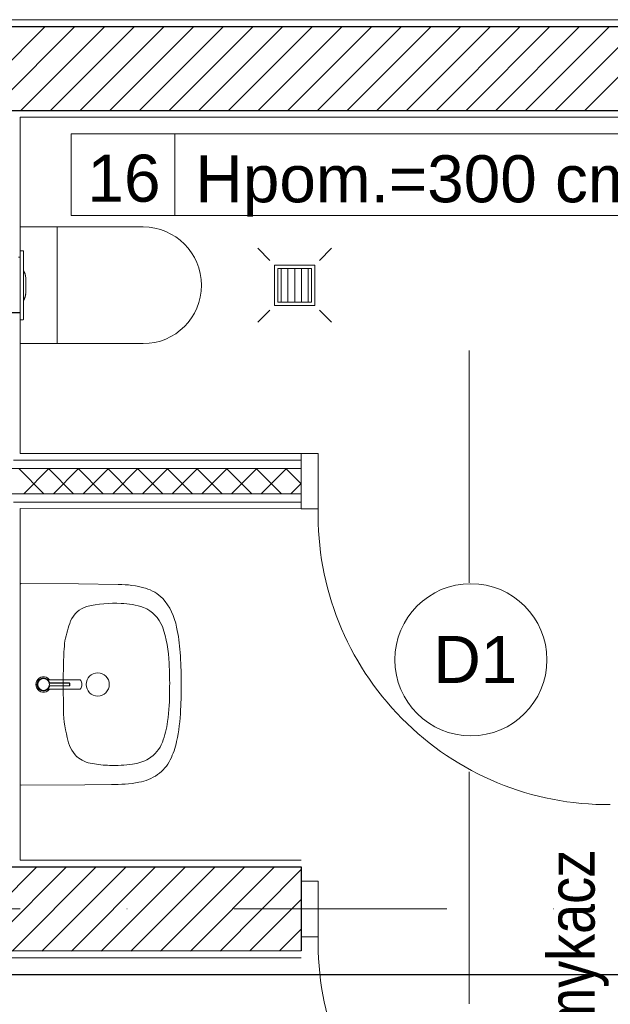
# Model space of a CAD drawing. Header units: metres. Extents: x 10441 to 19716, y -6570 to 1447.
# Tile 67 of 136: x 16279 to 16454, y -3650 to -3357. Entities that reach past the tile are written whole.
import ezdxf
from ezdxf.enums import TextEntityAlignment as Align

# ---------------------------------------------------------------- set-up
doc = ezdxf.new("R2010")
doc.units = ezdxf.units.M
doc.header["$MEASUREMENT"] = 0
doc.linetypes.add('DASHDOT', pattern=[25.4, 12.7, -6.35, 0, -6.35])
doc.layers.get('0').update_dxf_attribs({"color": 8})
for name, color, linetype, lineweight in [('#elektryczne', 8, 'Continuous', 20), ('A_DRZWI', 8, 'Continuous', 5), ('A_HACZE', 8, 'Continuous', 5), ('A_OSIE', 8, 'Continuous', 13), ('A_OZACZENIE DRZWI', 8, 'Continuous', 13), ('A_OZNACZENIA OKIEN', 8, 'Continuous', 13), ('A_PROJEKTOWANE ŚCIANY MUROWANE NOŚNE', 8, 'Continuous', 30), ('A_SCIANY DZIALOWE GK', 8, 'Continuous', 5), ('A_TABELKI POM.', 8, 'Continuous', 20), ('A_TYNK', 8, 'Continuous', 5), ('A_WYMIARY WEWNETRZNE', 8, 'Continuous', 18), ('A_WYPOSAZENIE', 8, 'Continuous', 5), ('A_WYPOSAŻENIE SANITARNE', 8, 'Continuous', 5), ('EB_CCTV', 4, 'Continuous', 5)]:
    doc.layers.add(name, color=color, linetype=linetype, lineweight=lineweight)
doc.layers.add('A_PPOŻ', color=8, linetype='Continuous')
doc.styles.add('ARIAL', font='arial.ttf')
doc.styles.add('GENERATED_STYLE_2', font='ARIALN.TTF')
doc.styles.add('m1_romans', font='romans.shx', dxfattribs={"width": 0.8})

# ---------------------------------------------------------------- blocks, each defined once
blk = doc.blocks.new('podkład')
at = {"color": 8, "linetype": 'Continuous'}
for p, q in [((12101.26, -1309.37), (12101.57, -1308.91)), ((12101.57, -1308.91), (12101.98, -1308.55)), ((12101.71, -1309.26), (12102.01, -1308.96)), ((12101.72, -1309.27), (12102.02, -1308.98)), ((12101.98, -1308.55), (12102.47, -1308.29)), ((12102.01, -1308.96), (12102.36, -1308.74)), ((12102.02, -1308.98), (12102.37, -1308.76)), ((12102.36, -1308.74), (12102.76, -1308.6)), ((12102.37, -1308.76), (12102.76, -1308.63)), ((12102.47, -1308.29), (12103.01, -1308.16)), ((12102.76, -1308.6), (12103.18, -1308.55)), ((12102.76, -1308.63), (12103.18, -1308.58)), ((12103.01, -1308.16), (12103.56, -1308.16)), ((12103.06, -1308.55), (12103.52, -1308.55)), ((12103.18, -1308.55), (12103.57, -1308.6)), ((12103.18, -1308.58), (12103.56, -1308.62)), ((12103.52, -1308.55), (12103.96, -1308.66)), ((12103.56, -1308.16), (12104.1, -1308.29)), ((12103.56, -1308.62), (12103.97, -1308.76)), ((12103.57, -1308.6), (12103.98, -1308.74)), ((12103.96, -1308.66), (12104.37, -1308.87)), ((12103.97, -1308.76), (12104.34, -1309.02)), ((12103.98, -1308.74), (12104.35, -1308.99)), ((12103.98, -1308.74), (12104.35, -1308.98)), ((12103.98, -1308.74), (12104.35, -1308.99)), ((12103.98, -1308.74), (12104.35, -1309)), ((12103.98, -1308.74), (12104.35, -1309.01)), ((12103.98, -1308.74), (12104.35, -1308.98)), ((12104.1, -1308.29), (12104.59, -1308.55)), ((12104.34, -1309.02), (12104.64, -1309.31)), ((12104.35, -1308.99), (12104.66, -1309.28)), ((12104.35, -1309.01), (12104.66, -1309.29)), ((12104.37, -1308.87), (12104.71, -1309.17)), ((12104.37, -1308.87), (12104.47, -1308.95)), ((12104.37, -1308.87), (12104.54, -1309)), ((12104.47, -1308.95), (12104.55, -1308.99)), ((12104.55, -1308.99), (12104.62, -1309.02)), ((12104.59, -1308.55), (12105, -1308.91)), ((12104.62, -1309.02), (12104.71, -1309.03)), ((12104.71, -1309.03), (12104.83, -1309.03)), ((12104.83, -1309.03), (12113.89, -1309.03)), ((12105, -1308.91), (12105.09, -1309.03)), ((12113.89, -1309.03), (12113.99, -1309.03)), ((12113.99, -1309.03), (12114.17, -1309.08)), ((12100.99, -1310.43), (12101.06, -1309.88)), ((12101.06, -1310.98), (12100.99, -1310.43)), ((12101.06, -1309.88), (12101.26, -1309.37)), ((12101.26, -1311.5), (12101.06, -1310.98)), ((12101.57, -1311.95), (12101.26, -1311.5)), ((12101.29, -1310.43), (12101.34, -1310.01)), ((12101.34, -1310.84), (12101.29, -1310.43)), ((12101.32, -1310.43), (12101.36, -1310.01)), ((12101.36, -1310.84), (12101.32, -1310.43)), ((12101.34, -1310.01), (12101.48, -1309.61)), ((12101.48, -1311.24), (12101.34, -1310.84)), ((12101.36, -1310.01), (12101.5, -1309.62)), ((12101.5, -1311.23), (12101.36, -1310.84)), ((12101.48, -1309.61), (12101.71, -1309.26)), ((12101.71, -1311.59), (12101.48, -1311.24)), ((12101.5, -1309.62), (12101.72, -1309.27)), ((12101.72, -1311.58), (12101.5, -1311.23)), ((12101.98, -1312.32), (12101.57, -1311.95)), ((12102.01, -1311.89), (12101.71, -1311.59)), ((12102.02, -1311.87), (12101.72, -1311.58)), ((12102.36, -1312.11), (12102.01, -1311.89)), ((12102.37, -1312.09), (12102.02, -1311.87)), ((12104.37, -1312), (12103.96, -1312.21)), ((12104.34, -1311.83), (12103.97, -1312.09)), ((12104.35, -1311.84), (12103.98, -1312.11)), ((12104.35, -1311.85), (12103.98, -1312.11)), ((12104.35, -1311.86), (12103.98, -1312.11)), ((12104.35, -1311.87), (12103.98, -1312.11)), ((12104.35, -1311.88), (12103.98, -1312.11)), ((12104.64, -1311.54), (12104.34, -1311.83)), ((12104.66, -1311.56), (12104.35, -1311.84)), ((12104.66, -1311.57), (12104.35, -1311.87)), ((12104.71, -1311.69), (12104.37, -1312)), ((12104.54, -1311.86), (12104.37, -1312)), ((12104.47, -1311.91), (12104.37, -1312)), ((12104.55, -1311.87), (12104.47, -1311.91)), ((12104.62, -1311.84), (12104.55, -1311.87)), ((12105, -1311.95), (12104.59, -1312.32)), ((12104.71, -1311.83), (12104.62, -1311.84)), ((12104.64, -1309.31), (12104.86, -1309.69)), ((12104.86, -1311.16), (12104.64, -1311.54)), ((12104.66, -1309.28), (12104.88, -1309.68)), ((12104.66, -1309.29), (12104.88, -1309.68)), ((12104.66, -1309.29), (12104.88, -1309.68)), ((12104.88, -1311.17), (12104.66, -1311.56)), ((12104.88, -1311.17), (12104.66, -1311.57)), ((12104.88, -1311.17), (12104.66, -1311.56)), ((12104.97, -1309.55), (12104.71, -1309.17)), ((12104.71, -1311.69), (12104.97, -1311.31)), ((12104.83, -1311.83), (12104.71, -1311.83)), ((12113.89, -1311.83), (12104.83, -1311.83)), ((12104.86, -1309.69), (12104.91, -1309.81)), ((12104.91, -1311.05), (12104.86, -1311.16)), ((12104.93, -1309.79), (12104.88, -1309.68)), ((12104.88, -1309.68), (12104.94, -1309.78)), ((12104.88, -1309.68), (12104.93, -1309.79)), ((12104.88, -1309.68), (12104.93, -1309.79)), ((12104.88, -1311.17), (12104.93, -1311.06)), ((12104.93, -1311.06), (12104.88, -1311.17)), ((12104.93, -1311.06), (12104.88, -1311.17)), ((12104.94, -1311.07), (12104.88, -1311.17)), ((12104.91, -1309.81), (12104.98, -1309.91)), ((12104.98, -1310.94), (12104.91, -1311.05)), ((12104.93, -1309.79), (12104.99, -1309.9)), ((12104.99, -1310.96), (12104.93, -1311.06)), ((12104.94, -1309.5), (12104.95, -1309.51)), ((12104.94, -1309.78), (12104.99, -1309.89)), ((12104.99, -1310.97), (12104.94, -1311.07)), ((12104.95, -1311.36), (12104.94, -1311.36)), ((12104.95, -1309.51), (12104.97, -1309.55)), ((12104.97, -1311.32), (12104.95, -1311.36)), ((12104.97, -1309.55), (12105.1, -1309.87)), ((12104.97, -1309.55), (12105.09, -1309.83)), ((12105.1, -1311), (12104.97, -1311.31)), ((12105.09, -1311.04), (12104.97, -1311.32)), ((12104.98, -1309.91), (12105.07, -1309.99)), ((12105.07, -1310.87), (12104.98, -1310.94)), ((12104.99, -1309.89), (12105.08, -1309.96)), ((12104.99, -1309.9), (12105.08, -1309.96)), ((12105.08, -1310.89), (12104.99, -1310.97)), ((12105.08, -1310.89), (12104.99, -1310.96)), ((12105.09, -1311.83), (12105, -1311.95)), ((12105.07, -1309.99), (12105.19, -1310)), ((12105.19, -1310.85), (12105.07, -1310.87)), ((12105.08, -1309.96), (12105.19, -1309.98)), ((12105.08, -1309.96), (12105.19, -1309.98)), ((12105.19, -1310.87), (12105.08, -1310.89)), ((12105.08, -1310.89), (12105.19, -1310.87)), ((12105.09, -1309.83), (12105.1, -1309.86)), ((12105.1, -1311), (12105.09, -1311.04)), ((12105.19, -1309.98), (12105.31, -1309.98)), ((12105.19, -1309.98), (12105.31, -1309.98)), ((12105.31, -1310), (12105.19, -1310)), ((12105.19, -1310.85), (12105.31, -1310.85)), ((12105.31, -1310.88), (12105.19, -1310.87)), ((12105.31, -1310.87), (12105.19, -1310.87)), ((12105.31, -1309.98), (12105.85, -1309.98)), ((12105.31, -1309.98), (12105.85, -1309.98)), ((12105.31, -1310), (12105.85, -1310)), ((12105.85, -1310.85), (12105.31, -1310.85)), ((12105.85, -1310.87), (12105.31, -1310.88)), ((12105.85, -1310.87), (12105.31, -1310.87)), ((12105.85, -1309.98), (12111, -1309.98)), ((12105.85, -1309.98), (12111, -1309.98)), ((12111, -1310), (12105.85, -1310)), ((12105.85, -1310.85), (12111, -1310.85)), ((12111, -1310.87), (12105.85, -1310.87)), ((12111, -1310.87), (12105.85, -1310.87)), ((12111, -1309.98), (12111.03, -1309.98)), ((12111, -1310), (12111.02, -1310)), ((12111.02, -1310.85), (12111, -1310.85)), ((12111.03, -1310.87), (12111, -1310.87)), ((12111.02, -1310), (12111.03, -1310.01)), ((12111.03, -1310.84), (12111.02, -1310.85)), ((12111.03, -1309.98), (12111.05, -1309.99)), ((12111.03, -1310.01), (12111.05, -1310.02)), ((12111.05, -1310.83), (12111.03, -1310.84)), ((12111.05, -1310.86), (12111.03, -1310.87)), ((12111.05, -1309.99), (12111.07, -1310.02)), ((12111.05, -1310.03), (12111.05, -1310.02)), ((12111.05, -1310.03), (12111.05, -1310.15)), ((12111.05, -1310.15), (12111.05, -1310.29)), ((12111.05, -1310.29), (12111.05, -1310.43)), ((12111.05, -1310.43), (12111.05, -1310.56)), ((12111.05, -1310.56), (12111.05, -1310.7)), ((12111.05, -1310.7), (12111.05, -1310.82)), ((12111.05, -1310.83), (12111.05, -1310.82)), ((12111.07, -1310.84), (12111.05, -1310.86)), ((12111.07, -1310.02), (12111.07, -1310.15)), ((12111.07, -1310.02), (12111.07, -1310.02)), ((12111.07, -1310.15), (12111.07, -1310.29)), ((12111.07, -1310.29), (12111.07, -1310.43)), ((12111.07, -1310.43), (12111.07, -1310.56)), ((12111.07, -1310.56), (12111.07, -1310.7)), ((12111.07, -1310.7), (12111.07, -1310.83)), ((12111.07, -1310.83), (12111.07, -1310.84)), ((12113.99, -1311.83), (12113.89, -1311.83)), ((12114.17, -1311.78), (12113.99, -1311.83)), ((12114.17, -1309.08), (12114.34, -1309.22)), ((12114.34, -1311.64), (12114.17, -1311.78)), ((12114.34, -1309.22), (12114.49, -1309.44)), ((12114.49, -1311.42), (12114.34, -1311.64)), ((12114.49, -1309.44), (12114.6, -1309.73)), ((12114.6, -1311.13), (12114.49, -1311.42)), ((12114.6, -1309.73), (12114.67, -1310.07)), ((12114.67, -1310.79), (12114.6, -1311.13)), ((12114.67, -1310.07), (12114.69, -1310.43)), ((12114.69, -1310.43), (12114.67, -1310.79)), ((12102.47, -1312.58), (12101.98, -1312.32)), ((12102.76, -1312.25), (12102.36, -1312.11)), ((12102.76, -1312.23), (12102.37, -1312.09)), ((12103.01, -1312.71), (12102.47, -1312.58)), ((12103.06, -1312.32), (12102.61, -1312.21)), ((12103.18, -1312.28), (12102.76, -1312.23)), ((12103.18, -1312.3), (12102.76, -1312.25)), ((12103.56, -1312.71), (12103.01, -1312.71)), ((12103.52, -1312.32), (12103.06, -1312.32)), ((12103.56, -1312.23), (12103.18, -1312.28)), ((12103.57, -1312.25), (12103.18, -1312.3)), ((12103.96, -1312.21), (12103.52, -1312.32)), ((12103.97, -1312.09), (12103.56, -1312.23)), ((12104.1, -1312.58), (12103.56, -1312.71)), ((12103.98, -1312.11), (12103.57, -1312.25)), ((12104.59, -1312.32), (12104.1, -1312.58))]:
    blk.add_line(p, q, dxfattribs=at)
at = {"layer": 'A_DRZWI', "color": 8, "ltscale": 2}
for points in [[(12180.03, -1241.7), (12185.03, -1241.7), (12185.03, -1258.2), (12180.03, -1258.2)], [(12180.03, -1368.95), (12185.03, -1368.95), (12185.03, -1385.45), (12180.03, -1385.45)]]:
    blk.add_lwpolyline(points, close=True, dxfattribs=at)
for centre in [(12271.33, -1259.85), (12271.33, -1387.11)]:
    blk.add_arc(centre, 86.32, 178.9011, 270.4638, dxfattribs=at)
at = {"layer": 'A_HACZE', "color": 8, "linetype": 'Continuous'}
for p, q in [((12103.81, -1114.7), (12078.81, -1139.7)), ((12112.64, -1114.7), (12087.64, -1139.7)), ((12121.48, -1114.7), (12096.48, -1139.7)), ((12130.32, -1114.7), (12105.32, -1139.7)), ((12139.16, -1114.7), (12114.16, -1139.7)), ((12148, -1114.7), (12123, -1139.7)), ((12156.84, -1114.7), (12131.84, -1139.7)), ((12165.68, -1114.7), (12140.68, -1139.7)), ((12174.52, -1114.7), (12149.52, -1139.7)), ((12183.35, -1114.7), (12158.35, -1139.7)), ((12192.19, -1114.7), (12167.19, -1139.7)), ((12201.03, -1114.7), (12176.03, -1139.7)), ((12209.87, -1114.7), (12184.87, -1139.7)), ((12218.71, -1114.7), (12193.71, -1139.7)), ((12227.55, -1114.7), (12202.55, -1139.7)), ((12236.39, -1114.7), (12211.39, -1139.7)), ((12245.23, -1114.7), (12220.23, -1139.7)), ((12254.07, -1114.7), (12229.07, -1139.7)), ((12262.9, -1114.7), (12237.9, -1139.7)), ((12271.74, -1114.7), (12246.74, -1139.7)), ((12280.58, -1114.7), (12255.58, -1139.7)), ((12289.42, -1114.7), (12264.42, -1139.7)), ((12103.4, -1253.7), (12095.9, -1246.2)), ((12104.89, -1246.2), (12097.39, -1253.7)), ((12112.23, -1253.7), (12104.73, -1246.2)), ((12113.73, -1246.2), (12106.23, -1253.7)), ((12121.07, -1253.7), (12113.57, -1246.2)), ((12122.57, -1246.2), (12115.07, -1253.7)), ((12129.91, -1253.7), (12122.41, -1246.2)), ((12131.4, -1246.2), (12123.9, -1253.7)), ((12138.75, -1253.7), (12131.25, -1246.2)), ((12140.24, -1246.2), (12132.74, -1253.7)), ((12147.59, -1253.7), (12140.09, -1246.2)), ((12149.08, -1246.2), (12141.58, -1253.7)), ((12156.43, -1253.7), (12148.93, -1246.2)), ((12157.92, -1246.2), (12150.42, -1253.7)), ((12165.27, -1253.7), (12157.77, -1246.2)), ((12166.76, -1246.2), (12159.26, -1253.7)), ((12174.11, -1253.7), (12166.61, -1246.2)), ((12175.6, -1246.2), (12168.1, -1253.7)), ((12180.03, -1250.78), (12175.45, -1246.2)), ((12180.03, -1250.61), (12176.94, -1253.7)), ((12101.32, -1364.67), (12076.26, -1389.73)), ((12110.15, -1364.68), (12085.1, -1389.73)), ((12118.99, -1364.68), (12093.94, -1389.73)), ((12127.83, -1364.68), (12102.78, -1389.72)), ((12136.66, -1364.68), (12111.63, -1389.72)), ((12145.5, -1364.69), (12120.47, -1389.72)), ((12154.33, -1364.69), (12129.31, -1389.72)), ((12163.17, -1364.69), (12138.15, -1389.71)), ((12172.01, -1364.7), (12146.99, -1389.71)), ((12180.03, -1365.51), (12155.83, -1389.71)), ((12180.03, -1374.35), (12164.68, -1389.7)), ((12180.03, -1383.19), (12173.52, -1389.7))]:
    blk.add_line(p, q, dxfattribs=at)
at = {"layer": 'A_OSIE', "color": 8, "linetype": 'DASHDOT', "ltscale": 5}
blk.add_line((14256.99, -1377.2), (10108.73, -1377.2), dxfattribs=at)
at = {"layer": 'A_OZACZENIE DRZWI', "color": 8}
for p, q in [((12230.03, -1280.15), (12230.03, -1211.13)), ((12230.03, -1405.41), (12230.03, -1336.38))]:
    blk.add_line(p, q, dxfattribs=at)
at = {"layer": 'A_PROJEKTOWANE ŚCIANY MUROWANE NOŚNE', "color": 8}
for p, q in [((12073.8, -1114.7), (12561.3, -1114.7)), ((12073.8, -1139.7), (12323.54, -1139.7)), ((12073.8, -1364.66), (12180.03, -1364.7)), ((12180.03, -1364.7), (12180.03, -1389.7)), ((12180.03, -1389.7), (11922.29, -1389.79))]:
    blk.add_line(p, q, dxfattribs=at)
at = {"layer": 'A_SCIANY DZIALOWE GK', "color": 8}
for p, q in [((12094.29, -1243.7), (12180.03, -1243.7)), ((12091.79, -1246.2), (12180.03, -1246.2)), ((12091.79, -1253.7), (12180.03, -1253.7)), ((12094.29, -1256.2), (12180.03, -1256.2))]:
    blk.add_line(p, q, dxfattribs=at)
at = {"layer": 'A_TYNK', "color": 8}
for p, q in [((12559.3, -1112.7), (12075.8, -1112.7)), ((12096.3, -1241.7), (12096.3, -1141.7)), ((12096.3, -1141.7), (12309.54, -1141.7)), ((12180.03, -1241.7), (12096.3, -1241.7)), ((12096.3, -1362.7), (12096.3, -1258.1)), ((12096.3, -1258.1), (12185.01, -1258.22)), ((12180.03, -1362.7), (12096.3, -1362.7)), ((11922.29, -1391.7), (12180.03, -1391.7))]:
    blk.add_line(p, q, dxfattribs=at)
at = {"layer": 'A_WYMIARY WEWNETRZNE', "color": 8, "linetype": 'Continuous'}
for p, q in [((12111.49, -1170.91), (12111.49, -1146.68)), ((12111.49, -1146.68), (12308.47, -1146.68)), ((12142.37, -1146.68), (12142.37, -1170.91)), ((12308.47, -1170.91), (12111.49, -1170.91))]:
    blk.add_line(p, q, dxfattribs=at)
blk.add_circle((12230.52, -1303.08), 22.63, dxfattribs=at)
at = {"layer": 'A_WYPOSAZENIE', "color": 8}
blk.add_line((12107.29, -1209.05), (12107.29, -1174.35), dxfattribs=at)
blk.add_lwpolyline([(12132.94, -1209.05), (12096.29, -1209.05), (12096.29, -1174.35), (12132.94, -1174.35)], dxfattribs=at)
blk.add_arc((12132.94, -1191.7), 17.35, 270, 90, dxfattribs=at)
at = {"layer": 'A_WYPOSAŻENIE SANITARNE', "color": 8, "lineweight": 9}
for p, q in [((12096.29, -1181.41), (12097.09, -1181.41)), ((12096.29, -1181.45), (12096.29, -1181.41)), ((12096.29, -1181.45), (12096.29, -1182.25)), ((12096.29, -1201.15), (12096.29, -1182.25)), ((12097.29, -1181.65), (12097.29, -1181.61)), ((12097.29, -1182.25), (12097.29, -1181.65)), ((12097.29, -1201.15), (12097.29, -1182.25)), ((12095.85, -1183.36), (12096.29, -1183.36)), ((12097.99, -1189.56), (12097.99, -1189.49)), ((12097.99, -1189.59), (12097.99, -1189.56)), ((12097.99, -1193.87), (12097.99, -1189.59)), ((12097.99, -1193.9), (12097.99, -1193.87)), ((12097.99, -1193.97), (12097.99, -1193.9)), ((12093.19, -1199.84), (12096.29, -1199.84)), ((12093.19, -1199.89), (12096.29, -1199.89)), ((12096.29, -1201.15), (12096.29, -1201.95)), ((12096.29, -1201.95), (12097.09, -1201.95)), ((12097.29, -1201.75), (12097.29, -1201.15))]:
    blk.add_line(p, q, dxfattribs=at)
at = {"layer": 'A_WYPOSAŻENIE SANITARNE', "color": 8}
for p, q in [((12174.05, -1196.7), (12174.05, -1186.7)), ((12176.05, -1196.7), (12176.05, -1186.7)), ((12178.05, -1196.7), (12178.05, -1186.7)), ((12180.05, -1196.7), (12180.05, -1186.7)), ((12182.05, -1196.7), (12182.05, -1186.7))]:
    blk.add_line(p, q, dxfattribs=at)
at = {"layer": 'A_WYPOSAŻENIE SANITARNE', "color": 8, "lineweight": 5}
for points in [[(12167.05, -1180.7), (12170.63, -1184.28)], [(12189.05, -1180.7), (12185.46, -1184.28)], [(12184.05, -1197.7), (12172.05, -1197.7), (12172.05, -1185.7), (12184.05, -1185.7), (12184.05, -1197.7)], [(12167.05, -1202.7), (12170.63, -1199.11)], [(12189.05, -1202.7), (12185.46, -1199.11)]]:
    blk.add_lwpolyline(points, dxfattribs=at)
blk.add_lwpolyline([(12183.05, -1196.7), (12173.05, -1196.7), (12173.05, -1186.7), (12183.05, -1186.7)], close=True, dxfattribs=at)
at = {"layer": 'A_WYPOSAŻENIE SANITARNE', "color": 8, "lineweight": 9, "flags": 128}
blk.add_lwpolyline([(12097.99, -1193.9), (12097.99, -1193.92), (12097.98, -1193.95)], dxfattribs=at)
at = {"layer": 'A_WYPOSAŻENIE SANITARNE', "color": 8}
blk.add_lwpolyline([(12096.59, -1280.41), (12113.67, -1280.48), (12125.53, -1280.65, -0.063572), (12133.62, -1281.8, -0.125895), (12138.76, -1284.83, -0.132807), (12142.91, -1293.4, -0.036112), (12143.97, -1300.92, -0.02908), (12144.1, -1317.99, -0.042415), (12142.91, -1327.4, -0.0602), (12141.02, -1332.81, -0.124625), (12137.25, -1337.25, -0.106366), (12131.65, -1339.52, -0.048009), (12123.47, -1340.19), (12115.56, -1340.3), (12096.59, -1340.39, -0.393668), (12096.29, -1340.11), (12096.29, -1280.69, -0.4379)], format="xyb", close=True, dxfattribs=at)
for centre, radius in [((12103.29, -1310.43), 1.75), ((12119.4, -1310.43), 3.45)]:
    blk.add_circle(centre, radius, dxfattribs=at)
at = {"layer": 'A_WYPOSAŻENIE SANITARNE', "color": 8, "lineweight": 9}
for centre, radius, start, end in [((12097.09, -1181.61), 0.2, 0.0001, 90.0002), ((12093.99, -1189.49), 4, 0, 34.4115), ((12094.57, -1189.53), 3.41, 359.4775, 37.3533), ((12094.6, -1189.55), 3.39, 359.443, 37.4873), ((12094.58, -1193.91), 3.41, 322.6053, 0.5429), ((12093.99, -1193.97), 4, 325.5885, 356.4717), ((12094.95, -1194.15), 2.99, 321.5531, 348.2894), ((12093.99, -1193.97), 4, 359.3495, 0), ((12097.09, -1201.75), 0.2, 269.9994, 0.0002)]:
    blk.add_arc(centre, radius, start, end, dxfattribs=at)
at = {"layer": 'A_WYPOSAŻENIE SANITARNE', "color": 8}
for centre, radius, start, end in [((12118.35, -1294.57), 7.64, 106.6194, 156.4561), ((12124.16, -1319.48), 33.2, 86.1972, 103.9308), ((12126.1, -1307.41), 21.06, 70.7064, 89.284), ((12129.44, -1296.71), 9.87, 20.8177, 68.4915), ((12154.15, -1307.12), 45.56, 159.9694, 167.7527), ((12104.51, -1305.14), 36.18, 1.6822, 19.2555), ((12182.38, -1305.25), 73.16, 173.8902, 178.9784), ((12437.02, -1311.26), 327.88, 178.7209, 179.8495), ((12021.46, -1310.14), 119.37, 359.1152, 2.911), ((12437.02, -1309.54), 327.88, 180.1498, 181.2784), ((12068.38, -1312.22), 72.44, 352.6787, 0.1872), ((12142.32, -1317.62), 33.11, 178.6843, 195.0976), ((12115.25, -1318.39), 25.16, 338.5334, 353.0058), ((12120.64, -1324.58), 10.42, 189.1945, 224.7439), ((12129.36, -1324.04), 9.96, 301.5381, 339.0947), ((12119.07, -1325.1), 8.96, 229.4644, 262.0277), ((12123.95, -1298.5), 36, 260.1978, 268.3825), ((12124.27, -1293.93), 40.58, 268.1199, 277.7912), ((12128.2, -1321.42), 12.81, 277.0361, 299.8261)]:
    blk.add_arc(centre, radius, start, end, dxfattribs=at)
at = {"layer": 'A_OZACZENIE DRZWI', "color": 8, "ltscale": 0.1, "style": 'm1_romans', "width": 0.8}
for rotation, p in [(98.4861, (12735.07, -773.13)), (360, (12573.8, -1012.7)), (90, (11565.29, -1150.14)), (90, (11872.29, -1150.14)), (90, (12230.03, -1245.64)), (90, (12385.87, -1249.44)), (90, (11565.29, -1370.89)), (90, (11872.29, -1370.89)), (90, (12230.03, -1370.89)), (90, (12389.3, -1370.89)), (90, (11748.79, -1556.15)), (90, (11986.6, -1556.15)), (90, (12389.3, -1556.15)), (360, (12235.05, -1664.2)), (360, (12235.05, -1880.2)), (90, (11745.78, -2001.94))]:
    blk.add_attdef('SZEROKOSC', text='', height=10, rotation=rotation, dxfattribs=at).set_placement(p, align=Align.BOTTOM_CENTER)
for rotation, p in [(98.4861, (12738.56, -773.47)), (360, (12572.95, -1016.09)), (90, (11568.68, -1150.99)), (90, (11875.68, -1150.99)), (90, (12233.42, -1246.49)), (90, (12389.27, -1250.29)), (90, (11568.68, -1371.74)), (90, (11875.68, -1371.74)), (90, (12233.42, -1371.74)), (90, (12392.69, -1371.74)), (90, (11752.19, -1557)), (90, (11990, -1557)), (90, (12392.69, -1557)), (360, (12234.2, -1667.59)), (360, (12234.2, -1883.59)), (90, (11749.18, -2002.79))]:
    blk.add_attdef('WYSOKOSC', text='', height=10, rotation=rotation, dxfattribs=at).set_placement(p, align=Align.TOP_CENTER)
at = {"layer": 'A_OZNACZENIA OKIEN', "color": 8, "linetype": 'Continuous', "lineweight": 18, "style": 'ARIAL'}
for s, p in [('Hpom.=300 cm', (12148.49, -1167.02)), ('D1', (12219.35, -1309.98))]:
    blk.add_text(s, height=14, dxfattribs=at).set_placement(p)
at = {"layer": 'A_OZNACZENIA OKIEN', "color": 8, "ltscale": 0.1, "style": 'm1_romans', "width": 0.8}
for rotation, p in [(278.8676, (13403.28, -587.56)), (278.8676, (13013.44, -645.27)), (278.8676, (12475.3, -724.92)), (278.8676, (12253.72, -757.72)), (0, (14011.09, -903.42)), (278.8676, (11051.11, -935.72)), (278.8676, (10670.26, -992.09)), (0, (14011.09, -1578.09)), (90, (10823, -2081.55)), (90, (11208, -2081.55)), (90, (11974, -2081.55)), (90, (13179.19, -2081.55)), (90, (13543.19, -2081.55))]:
    blk.add_attdef('WYSOKOSC', text='', height=10, rotation=rotation, dxfattribs=at).set_placement(p, align=Align.TOP_CENTER)
for rotation, p in [(278.8676, (13373.71, -593.04)), (278.8676, (12983.87, -650.74)), (278.8676, (12445.73, -730.4)), (278.8676, (12224.15, -763.19)), (0, (14017.48, -900.03)), (278.8676, (11021.54, -941.2)), (278.8676, (10640.69, -997.57)), (0, (14017.48, -1574.7)), (90, (10819.6, -2080.7)), (90, (11204.6, -2080.7)), (90, (11970.6, -2080.7)), (90, (13175.8, -2080.7)), (90, (13539.8, -2080.7))]:
    blk.add_attdef('SZEROKOSC', text='', height=10, rotation=rotation, dxfattribs=at).set_placement(p, align=Align.BOTTOM_CENTER)
at = {"layer": 'A_PPOŻ', "color": 8, "linetype": 'Continuous', "lineweight": 18, "style": 'GENERATED_STYLE_2'}
blk.add_text('Samozamykacz', height=14, rotation=90, dxfattribs=at).set_placement((12267.36, -1472.83))
at = {"layer": 'A_TABELKI POM.', "color": 8, "linetype": 'Continuous', "lineweight": 18, "style": 'ARIAL'}
blk.add_text('16', height=14, dxfattribs=at).set_placement((12116.36, -1166.84))

msp = doc.modelspace()

# ---------------------------------------------------------------- linework, layer by layer
at = {"layer": 'EB_CCTV', "color": 4, "linetype": 'Continuous', "lineweight": 30}
msp.add_lwpolyline([(15578.17, -3641.48), (16770.67, -3641.48)], dxfattribs=at)

# ---------------------------------------------------------------- block references
at = {"layer": '#elektryczne', "color": 8, "linetype": 'Continuous', "lineweight": 18}
msp.add_blockref('podkład', (4182.37, -2244.78), dxfattribs=at)

doc.saveas('drawing.dxf')
